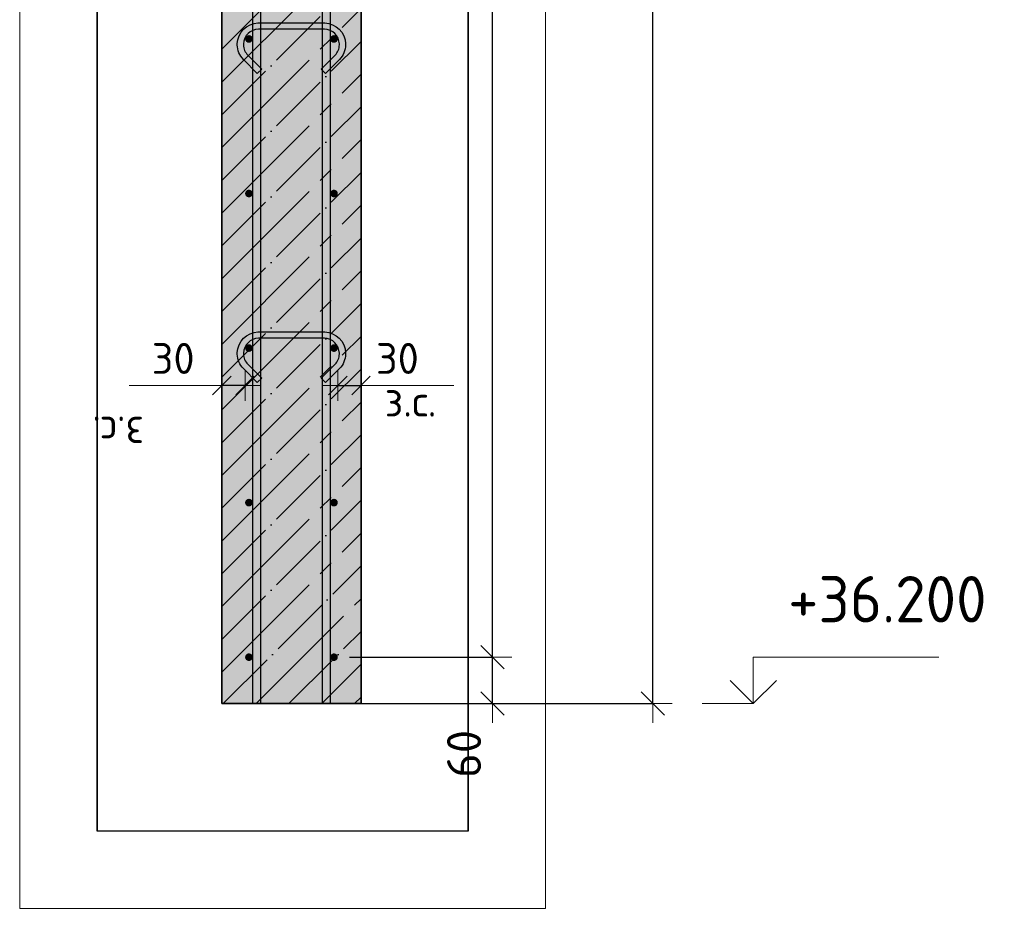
# Model space of a CAD drawing. Header units: millimetres. Extents: x -2995 to 60896, y -2809 to 57831.
# Tile 133 of 169: x 38400 to 39673, y 34330 to 35480. Entities that reach past the tile are written whole.
import ezdxf

# ---------------------------------------------------------------- set-up
doc = ezdxf.new("R2010")
doc.units = ezdxf.units.MM
doc.header["$PDMODE"] = 65
doc.linetypes.add('______11', pattern=[100, 80, -10, 0, -10])
doc.linetypes.add('______5', pattern=[220, 160, -20, 20, -20])
for name, color, linetype, lineweight in [('Standard', 7, 'Continuous', 25), ('Арм.стержн. вертикальными 1', 22, 'Continuous', 35), ('Арм.стержн.горизонт. 1', 180, 'Continuous', 35), ('Высотная отметки_ общее', 7, 'Continuous', 13), ('Размерная линия_ общее', 7, 'Continuous', 13), ('Размерная линия_ общее_1', 7, 'Continuous', 13)]:
    doc.layers.add(name, color=color, linetype=linetype, lineweight=lineweight)
doc.layers.add('Арм.стержн.Стяжки', color=7, linetype='Continuous', lineweight=35, true_color=0x501e0f)
doc.styles.add('ISOCPEUR', font='ISOCPEUR')
doc.dimstyles.new('DIMSTYLE_3', dxfattribs={"dimtxt": 44, "dimasz": 50, "dimexe": 0, "dimexo": 0, "dimgap": 22, "dimtad": 2, "dimdec": 0, "dimrnd": 5, "dimzin": 12, "dimdsep": 46, "dimtxsty": 'ISOCPEUR', "dimblk1": 'ALL_ML_STRICH', "dimblk2": 'ALL_ML_STRICH', "dimsah": 1, "dimcen": 0, "dimclrd": 7, "dimclre": 256, "dimclrt": 7, "dimadec": 0, "dimazin": 0, "dimtfac": 1, "dimtdec": 0, "dimtix": 1, "dimtmove": 2, "dimatfit": 3, "dimfxl": 0, "dimtvp": 1.2, "dimtzin": 0, "dimlwd": 0, "dimlwe": -3, "dimarcsym": 0})
doc.dimstyles.new('DIMSTYLE_5', dxfattribs={"dimtxt": 44, "dimasz": 50, "dimexe": 0, "dimexo": 0, "dimgap": 22, "dimtad": 2, "dimdec": 0, "dimrnd": 5, "dimzin": 12, "dimdsep": 46, "dimtxsty": 'ISOCPEUR', "dimblk1": 'ALL_ML_STRICH', "dimblk2": 'ALL_ML_STRICH', "dimsah": 1, "dimcen": 0, "dimclrd": 7, "dimclre": 256, "dimclrt": 7, "dimadec": 0, "dimazin": 0, "dimtfac": 1, "dimtdec": 0, "dimtix": 1, "dimtmove": 2, "dimatfit": 3, "dimfxl": 0, "dimtzin": 0, "dimlwd": 0, "dimlwe": -3, "dimarcsym": 0})
doc.dimstyles.new('DIMSTYLE_8', dxfattribs={"dimtxt": 40, "dimasz": 40, "dimexe": 0, "dimexo": 0.001, "dimgap": 20, "dimtad": 2, "dimdec": 0, "dimrnd": 5, "dimzin": 12, "dimdsep": 46, "dimtxsty": 'ISOCPEUR', "dimblk1": 'ALL_ML_STRICH', "dimblk2": 'ALL_ML_STRICH', "dimsah": 1, "dimcen": 0, "dimse1": 1, "dimse2": 1, "dimclrd": 7, "dimclre": 256, "dimclrt": 7, "dimadec": 0, "dimazin": 0, "dimtfac": 1, "dimtdec": 0, "dimtix": 1, "dimtmove": 2, "dimatfit": 3, "dimfxl": 0, "dimtvp": 1.2, "dimtzin": 0, "dimlwd": 0, "dimlwe": -3, "dimarcsym": 0})

# ---------------------------------------------------------------- blocks, each defined once
blk = doc.blocks.new('ALL_ML_STRICH')
at = {"color": 0, "linetype": 'ByBlock', "lineweight": -2}
for p, q in [((-0.3, -0.3), (0.3, 0.3)), ((0, -0.5), (0, 0.5)), ((-1, 0), (0.5, 0))]:
    blk.add_line(p, q, dxfattribs=at)
blk = doc.blocks.new('*D246')
at = {"layer": 'DEFPOINTS', "color": 7, "linetype": 'Continuous', "lineweight": 13, "transparency": 33554687}
for p in [(38811.2, 35006.4), (38811.2, 34997.7), (38841.2, 34997.7)]:
    blk.add_point(p, dxfattribs=at)
at = {"layer": 'Размерная линия_ общее_1', "color": 7, "linetype": 'Continuous', "lineweight": -2, "transparency": 33554687}
blk.add_line((38811.2, 35006.4), (38841.2, 35006.4), dxfattribs=at)
at = {"layer": 'Размерная линия_ общее_1', "color": 7, "linetype": 'Continuous', "lineweight": 13, "transparency": 33554687, "xscale": 40, "yscale": 40, "zscale": 40, "rotation": 180}
blk.add_blockref('ALL_ML_STRICH', (38811.2, 35006.4), dxfattribs=at)
at = {"layer": 'Размерная линия_ общее_1', "color": 7, "linetype": 'Continuous', "lineweight": 13, "transparency": 33554687, "xscale": 40, "yscale": 40, "zscale": 40}
blk.add_blockref('ALL_ML_STRICH', (38841.2, 35006.4), dxfattribs=at)
at = {"layer": 'Размерная линия_ общее_1', "color": 7, "linetype": 'Continuous', "lineweight": 13, "transparency": 33554687, "insert": (38888.2, 35041.4), "char_height": 40, "width": 80, "attachment_point": 5, "style": 'ISOCPEUR'}
blk.add_mtext('\\A1;{30}', dxfattribs=at)
at = {"layer": 'Размерная линия_ общее_1', "color": 7, "linetype": 'Continuous', "lineweight": 13, "transparency": 33554687, "insert": (38871.7, 35006.2), "char_height": 40, "width": 2, "attachment_point": 1, "line_spacing_factor": 0.60241, "style": 'ISOCPEUR'}
blk.add_mtext('з.с.', dxfattribs=at)
blk = doc.blocks.new('*D247')
at = {"layer": 'DEFPOINTS', "color": 7, "linetype": 'Continuous', "lineweight": 13, "transparency": 33554687}
for p in [(38691.2, 35006.4), (38661.2, 34997.7), (38691.2, 34997.7)]:
    blk.add_point(p, dxfattribs=at)
at = {"layer": 'Размерная линия_ общее_1', "color": 7, "linetype": 'Continuous', "lineweight": -2, "transparency": 33554687}
blk.add_line((38691.2, 35006.4), (38661.2, 35006.4), dxfattribs=at)
at = {"layer": 'Размерная линия_ общее_1', "color": 7, "linetype": 'Continuous', "lineweight": 13, "transparency": 33554687, "xscale": 40, "yscale": 40, "zscale": 40}
for p, rotation in [((38661.2, 35006.4), 180), ((38691.2, 35006.4), 360)]:
    blk.add_blockref('ALL_ML_STRICH', p, dxfattribs=dict(at, rotation=rotation))
at = {"layer": 'Размерная линия_ общее_1', "color": 7, "linetype": 'Continuous', "lineweight": 13, "transparency": 33554687, "insert": (38598.2, 35041.4), "char_height": 40, "width": 80, "attachment_point": 5, "style": 'ISOCPEUR'}
blk.add_mtext('\\A1;{30}', dxfattribs=at)
at = {"layer": 'Размерная линия_ общее_1', "color": 7, "linetype": 'Continuous', "lineweight": 13, "transparency": 33554687, "insert": (38560.7, 34926.2), "char_height": 40, "width": 2, "attachment_point": 1, "rotation": 180, "line_spacing_factor": 0.60241, "style": 'ISOCPEUR'}
blk.add_mtext('з.с.', dxfattribs=at)
blk = doc.blocks.new('*D252')
at = {"layer": 'DEFPOINTS', "color": 7, "linetype": 'Continuous', "lineweight": 13, "transparency": 33554687}
for p in [(38841.2, 37714.8), (38889.2, 34594.8), (39218.5, 34594.8)]:
    blk.add_point(p, dxfattribs=at)
at = {"layer": 'Размерная линия_ общее', "color": 253, "linetype": 'Continuous', "lineweight": -2, "true_color": 0xa0a0a0, "transparency": 33554687}
for p, q in [((38861.2, 37714.8), (39218.5, 37714.8)), ((38909.2, 34594.8), (39218.5, 34594.8))]:
    blk.add_line(p, q, dxfattribs=at)
at = {"layer": 'Размерная линия_ общее', "color": 7, "linetype": 'Continuous', "lineweight": -2, "transparency": 33554687}
blk.add_line((39218.5, 34594.8), (39218.5, 37714.8), dxfattribs=at)
at = {"layer": 'Размерная линия_ общее', "color": 7, "linetype": 'Continuous', "lineweight": 13, "transparency": 33554687, "xscale": 50, "yscale": 50, "zscale": 50}
for p, rotation in [((39218.5, 37714.8), 90), ((39218.5, 34594.8), 270)]:
    blk.add_blockref('ALL_ML_STRICH', p, dxfattribs=dict(at, rotation=rotation))
at = {"layer": 'Размерная линия_ общее', "color": 7, "linetype": 'Continuous', "lineweight": 13, "transparency": 33554687, "insert": (39181.5, 36161.4), "char_height": 44, "width": 176, "attachment_point": 5, "rotation": 90, "style": 'ISOCPEUR'}
blk.add_mtext('\\A1;{3120}', dxfattribs=at)
blk = doc.blocks.new('COMPLEX_ELEVATIONDIM_9')
at = {"layer": 'Высотная отметки_ общее', "color": 7, "linetype": 'Continuous', "lineweight": 13, "transparency": 33554687}
for p, q in [((39348.5, 34594.8), (39348.5, 34654.8)), ((39348.5, 34654.8), (39588.5, 34654.8)), ((39348.5, 34594.8), (39318.5, 34624.8)), ((39348.5, 34594.8), (39378.5, 34624.8)), ((39348.5, 34594.8), (39348.5, 34594.8)), ((39348.5, 34594.8), (39348.5, 34594.8)), ((39348.5, 34594.8), (39348.5, 34594.8)), ((39348.5, 34594.8), (39348.5, 34594.8))]:
    blk.add_line(p, q, dxfattribs=at)
blk.add_lwpolyline([(39348.5, 34594.8), (39288.5, 34594.8), (39288.5, 34594.8), (39282.3, 34594.8)], dxfattribs=at)
at = {"layer": 'Высотная отметки_ общее', "color": 7, "linetype": 'Continuous', "lineweight": 13, "transparency": 33554687, "insert": (39393.5, 34699.8), "char_height": 60, "width": 298.477, "attachment_point": 7, "style": 'ISOCPEUR'}
blk.add_mtext('\\W0.96;+36.200', dxfattribs=at)
blk = doc.blocks.new('*D256')
at = {"layer": 'DEFPOINTS', "color": 7, "linetype": 'Continuous', "lineweight": 13, "transparency": 33554687}
for p in [(38806.2, 34654.8), (38787.1, 34594.8), (39011.2, 34594.8)]:
    blk.add_point(p, dxfattribs=at)
at = {"layer": 'Размерная линия_ общее', "color": 253, "linetype": 'Continuous', "lineweight": -2, "true_color": 0xa0a0a0, "transparency": 33554687}
for p, q in [((38826.2, 34654.8), (39011.2, 34654.8)), ((38807.1, 34594.8), (39011.2, 34594.8))]:
    blk.add_line(p, q, dxfattribs=at)
at = {"layer": 'Размерная линия_ общее', "color": 7, "linetype": 'Continuous', "lineweight": -2, "transparency": 33554687}
blk.add_line((39011.2, 34594.8), (39011.2, 34654.8), dxfattribs=at)
at = {"layer": 'Размерная линия_ общее', "color": 7, "linetype": 'Continuous', "lineweight": 13, "transparency": 33554687, "xscale": 50, "yscale": 50, "zscale": 50}
for p, rotation in [((39011.2, 34654.8), 90), ((39011.2, 34594.8), 270)]:
    blk.add_blockref('ALL_ML_STRICH', p, dxfattribs=dict(at, rotation=rotation))
at = {"layer": 'Размерная линия_ общее', "color": 7, "linetype": 'Continuous', "lineweight": 13, "transparency": 33554687, "insert": (38974.4, 34529.7), "char_height": 44, "width": 88, "attachment_point": 5, "rotation": 90, "style": 'ISOCPEUR'}
blk.add_mtext('\\A1;{60}', dxfattribs=at)
blk = doc.blocks.new('*D257')
at = {"layer": 'DEFPOINTS', "color": 7, "linetype": 'Continuous', "lineweight": 13, "transparency": 33554687}
for p in [(38806.2, 37654.8), (38806.2, 34654.8), (39011.2, 34654.8)]:
    blk.add_point(p, dxfattribs=at)
at = {"layer": 'Размерная линия_ общее', "color": 253, "linetype": 'Continuous', "lineweight": -2, "true_color": 0xa0a0a0, "transparency": 33554687}
for p, q in [((38826.2, 37654.8), (39011.2, 37654.8)), ((38826.2, 34654.8), (39011.2, 34654.8))]:
    blk.add_line(p, q, dxfattribs=at)
at = {"layer": 'Размерная линия_ общее', "color": 7, "linetype": 'Continuous', "lineweight": -2, "transparency": 33554687}
blk.add_line((39011.2, 34654.8), (39011.2, 37654.8), dxfattribs=at)
at = {"layer": 'Размерная линия_ общее', "color": 7, "linetype": 'Continuous', "lineweight": 13, "transparency": 33554687, "xscale": 50, "yscale": 50, "zscale": 50}
for p, rotation in [((39011.2, 37654.8), 90), ((39011.2, 34654.8), 270)]:
    blk.add_blockref('ALL_ML_STRICH', p, dxfattribs=dict(at, rotation=rotation))
at = {"layer": 'Размерная линия_ общее', "color": 7, "linetype": 'Continuous', "lineweight": 13, "transparency": 33554687, "insert": (38952.2, 36006.8), "char_height": 44, "width": 2.2, "attachment_point": 1, "rotation": 90, "line_spacing_factor": 0.60241, "style": 'ISOCPEUR'}
blk.add_mtext('\\W0.91;15х200=3000', dxfattribs=at)

msp = doc.modelspace()

# ---------------------------------------------------------------- hatches: boundary and pattern name
at = {"layer": 'Арм.стержн.горизонт. 1', "linetype": 'Continuous', "lineweight": 50, "transparency": 33554687}
for points in [[(38701.2, 35454.8), (38700.8, 35456.7), (38699.8, 35458.3), (38698.1, 35459.4), (38696.2, 35459.8), (38694.3, 35459.4), (38692.7, 35458.3), (38691.6, 35456.7), (38691.2, 35454.8), (38691.6, 35452.9), (38692.7, 35451.3), (38694.3, 35450.2), (38696.2, 35449.8), (38698.1, 35450.2), (38699.8, 35451.3), (38700.8, 35452.9)], [(38811.2, 35454.8), (38810.8, 35456.7), (38809.8, 35458.3), (38808.1, 35459.4), (38806.2, 35459.8), (38804.3, 35459.4), (38802.7, 35458.3), (38801.6, 35456.7), (38801.2, 35454.8), (38801.6, 35452.9), (38802.7, 35451.3), (38804.3, 35450.2), (38806.2, 35449.8), (38808.1, 35450.2), (38809.8, 35451.3), (38810.8, 35452.9)], [(38701.2, 35254.8), (38700.8, 35256.7), (38699.8, 35258.3), (38698.1, 35259.4), (38696.2, 35259.8), (38694.3, 35259.4), (38692.7, 35258.3), (38691.6, 35256.7), (38691.2, 35254.8), (38691.6, 35252.9), (38692.7, 35251.3), (38694.3, 35250.2), (38696.2, 35249.8), (38698.1, 35250.2), (38699.8, 35251.3), (38700.8, 35252.9)], [(38811.2, 35254.8), (38810.8, 35256.7), (38809.8, 35258.3), (38808.1, 35259.4), (38806.2, 35259.8), (38804.3, 35259.4), (38802.7, 35258.3), (38801.6, 35256.7), (38801.2, 35254.8), (38801.6, 35252.9), (38802.7, 35251.3), (38804.3, 35250.2), (38806.2, 35249.8), (38808.1, 35250.2), (38809.8, 35251.3), (38810.8, 35252.9)], [(38701.2, 35054.8), (38700.8, 35056.7), (38699.8, 35058.3), (38698.1, 35059.4), (38696.2, 35059.8), (38694.3, 35059.4), (38692.7, 35058.3), (38691.6, 35056.7), (38691.2, 35054.8), (38691.6, 35052.9), (38692.7, 35051.3), (38694.3, 35050.2), (38696.2, 35049.8), (38698.1, 35050.2), (38699.8, 35051.3), (38700.8, 35052.9)], [(38811.2, 35054.8), (38810.8, 35056.7), (38809.8, 35058.3), (38808.1, 35059.4), (38806.2, 35059.8), (38804.3, 35059.4), (38802.7, 35058.3), (38801.6, 35056.7), (38801.2, 35054.8), (38801.6, 35052.9), (38802.7, 35051.3), (38804.3, 35050.2), (38806.2, 35049.8), (38808.1, 35050.2), (38809.8, 35051.3), (38810.8, 35052.9)], [(38701.2, 34854.8), (38700.8, 34856.7), (38699.8, 34858.3), (38698.1, 34859.4), (38696.2, 34859.8), (38694.3, 34859.4), (38692.7, 34858.3), (38691.6, 34856.7), (38691.2, 34854.8), (38691.6, 34852.9), (38692.7, 34851.3), (38694.3, 34850.2), (38696.2, 34849.8), (38698.1, 34850.2), (38699.8, 34851.3), (38700.8, 34852.9)], [(38811.2, 34854.8), (38810.8, 34856.7), (38809.8, 34858.3), (38808.1, 34859.4), (38806.2, 34859.8), (38804.3, 34859.4), (38802.7, 34858.3), (38801.6, 34856.7), (38801.2, 34854.8), (38801.6, 34852.9), (38802.7, 34851.3), (38804.3, 34850.2), (38806.2, 34849.8), (38808.1, 34850.2), (38809.8, 34851.3), (38810.8, 34852.9)], [(38701.2, 34654.8), (38700.8, 34656.7), (38699.8, 34658.3), (38698.1, 34659.4), (38696.2, 34659.8), (38694.3, 34659.4), (38692.7, 34658.3), (38691.6, 34656.7), (38691.2, 34654.8), (38691.6, 34652.9), (38692.7, 34651.3), (38694.3, 34650.2), (38696.2, 34649.8), (38698.1, 34650.2), (38699.8, 34651.3), (38700.8, 34652.9)], [(38811.2, 34654.8), (38810.8, 34656.7), (38809.8, 34658.3), (38808.1, 34659.4), (38806.2, 34659.8), (38804.3, 34659.4), (38802.7, 34658.3), (38801.6, 34656.7), (38801.2, 34654.8), (38801.6, 34652.9), (38802.7, 34651.3), (38804.3, 34650.2), (38806.2, 34649.8), (38808.1, 34650.2), (38809.8, 34651.3), (38810.8, 34652.9)]]:
    msp.add_hatch(color=4, dxfattribs=at).paths.add_polyline_path(points)
at = {"layer": 'Размерная линия_ общее', "linetype": 'Continuous', "lineweight": -3, "true_color": 0xc7c7c7, "transparency": 33554687}
msp.add_hatch(color=9, dxfattribs=at).paths.add_polyline_path([(38661.2, 37714.8), (38661.2, 34594.8), (38841.2, 34594.8), (38841.2, 37714.8)])

# ---------------------------------------------------------------- linework, layer by layer
at = {"color": 52, "linetype": 'Continuous', "lineweight": -3, "transparency": 33554687}
for p, q in [((38499.8, 34429.8), (38499.8, 39105.5)), ((38499.8, 39105.5), (38499.8, 34429.8)), ((38979.8, 34429.8), (38979.8, 39105.5)), ((38979.8, 39105.5), (38979.8, 34429.8)), ((38979.8, 34429.8), (38499.8, 34429.8)), ((38979.8, 34429.8), (38499.8, 34429.8))]:
    msp.add_line(p, q, dxfattribs=at)
at = {"layer": 'Standard', "color": 7, "linetype": 'Continuous', "lineweight": 13, "transparency": 33554687}
for p, q in [((38661.2, 35006.4), (38541.2, 35006.4)), ((38841.2, 35006.4), (38961.2, 35006.4))]:
    msp.add_line(p, q, dxfattribs=at)
msp.add_lwpolyline([(38399.8, 34329.8), (39079.8, 34329.8), (39079.8, 39205.5), (38399.8, 39205.5), (38399.8, 34329.8)], dxfattribs=at)
at = {"layer": 'Арм.стержн. вертикальными 1', "color": 4, "linetype": 'Continuous', "lineweight": 25, "transparency": 33554687}
for points in [[(38701.2, 34594.8), (38701.2, 38954.8), (38711.2, 38954.8), (38711.2, 34594.8), (38701.2, 34594.8)], [(38791.2, 34594.8), (38791.2, 38954.8), (38801.2, 38954.8), (38801.2, 34594.8), (38791.2, 34594.8)]]:
    msp.add_lwpolyline(points, dxfattribs=at)
at = {"layer": 'Арм.стержн.горизонт. 1', "color": 52, "linetype": 'Continuous', "lineweight": 25, "transparency": 33554687}
for p, q in [((38661.2, 34594.8), (38661.2, 34594.8)), ((38841.2, 34594.8), (38841.2, 34594.8))]:
    msp.add_line(p, q, dxfattribs=at)
at = {"layer": 'Арм.стержн.Стяжки', "color": 40, "linetype": 'Continuous', "lineweight": 25, "transparency": 33554687}
for points in [[(38707, 35410.3), (38689, 35428.3), (38687.3, 35430.2), (38685.8, 35432.4), (38684.4, 35434.6), (38683.3, 35436.9), (38682.5, 35439.4), (38681.8, 35441.9), (38681.4, 35444.5), (38681.2, 35447), (38681.2, 35449), (38681.9, 35453.9), (38683.6, 35458.9), (38686.2, 35463.6), (38689.4, 35467.5), (38693.3, 35470.7), (38697.9, 35473.3), (38703, 35475), (38707.9, 35475.7), (38794.5, 35475.7), (38799.4, 35475), (38804.5, 35473.3), (38809.2, 35470.7), (38813, 35467.5), (38816.2, 35463.6), (38818.9, 35458.9), (38820.5, 35453.9), (38821.2, 35449), (38821.2, 35447), (38821, 35444.5), (38820.6, 35441.9), (38820, 35439.4), (38819.1, 35436.9), (38818, 35434.6), (38816.7, 35432.4), (38815.1, 35430.2), (38813.5, 35428.3), (38795.4, 35410.3), (38789.8, 35415.9), (38807.6, 35433.8), (38808.9, 35435.2), (38810, 35436.7), (38810.9, 35438.3), (38811.7, 35440), (38812.3, 35441.7), (38812.8, 35443.5), (38813.1, 35445.4), (38813.2, 35447.3), (38813.2, 35448.4), (38812.7, 35452), (38811.5, 35455.7), (38809.6, 35459.1), (38807.4, 35461.8), (38804.6, 35464.1), (38801.3, 35465.9), (38797.6, 35467.2), (38794, 35467.7), (38708.5, 35467.7), (38704.8, 35467.2), (38701.2, 35465.9), (38697.8, 35464.1), (38695.1, 35461.8), (38692.8, 35459.1), (38690.9, 35455.7), (38689.7, 35452), (38689.2, 35448.4), (38689.2, 35447.3), (38689.4, 35445.4), (38689.7, 35443.5), (38690.1, 35441.7), (38690.7, 35440), (38691.5, 35438.3), (38692.5, 35436.7), (38693.6, 35435.2), (38694.8, 35433.8), (38712.7, 35415.9), (38707, 35410.3)], [(38707, 35010.3), (38689, 35028.3), (38687.3, 35030.2), (38685.8, 35032.4), (38684.4, 35034.6), (38683.3, 35036.9), (38682.5, 35039.4), (38681.8, 35041.9), (38681.4, 35044.5), (38681.2, 35047), (38681.2, 35049), (38681.9, 35053.9), (38683.6, 35058.9), (38686.2, 35063.6), (38689.4, 35067.5), (38693.3, 35070.7), (38697.9, 35073.3), (38703, 35075), (38707.9, 35075.7), (38794.5, 35075.7), (38799.4, 35075), (38804.5, 35073.3), (38809.2, 35070.7), (38813, 35067.5), (38816.2, 35063.6), (38818.9, 35058.9), (38820.5, 35053.9), (38821.2, 35049), (38821.2, 35047), (38821, 35044.5), (38820.6, 35041.9), (38820, 35039.4), (38819.1, 35036.9), (38818, 35034.6), (38816.7, 35032.4), (38815.1, 35030.2), (38813.5, 35028.3), (38795.4, 35010.3), (38789.8, 35015.9), (38807.6, 35033.8), (38808.9, 35035.2), (38810, 35036.7), (38810.9, 35038.3), (38811.7, 35040), (38812.3, 35041.7), (38812.8, 35043.5), (38813.1, 35045.4), (38813.2, 35047.3), (38813.2, 35048.4), (38812.7, 35052), (38811.5, 35055.7), (38809.6, 35059.1), (38807.4, 35061.8), (38804.6, 35064.1), (38801.3, 35065.9), (38797.6, 35067.2), (38794, 35067.7), (38708.5, 35067.7), (38704.8, 35067.2), (38701.2, 35065.9), (38697.8, 35064.1), (38695.1, 35061.8), (38692.8, 35059.1), (38690.9, 35055.7), (38689.7, 35052), (38689.2, 35048.4), (38689.2, 35047.3), (38689.4, 35045.4), (38689.7, 35043.5), (38690.1, 35041.7), (38690.7, 35040), (38691.5, 35038.3), (38692.5, 35036.7), (38693.6, 35035.2), (38694.8, 35033.8), (38712.7, 35015.9), (38707, 35010.3)]]:
    msp.add_lwpolyline(points, dxfattribs=at)
at = {"layer": 'Размерная линия_ общее', "color": 7, "linetype": 'Continuous', "lineweight": 35, "transparency": 33554687}
for p, q in [((38661.2, 37714.8), (38661.2, 34594.8)), ((38841.2, 34594.8), (38841.2, 37714.8)), ((38661.2, 34594.8), (38841.2, 34594.8))]:
    msp.add_line(p, q, dxfattribs=at)
at = {"layer": 'Размерная линия_ общее', "color": 253, "linetype": '______11', "lineweight": -3, "true_color": 0xababab, "transparency": 33554687}
for p, q in [((38661.2, 35441.4), (38841.2, 35621.4)), ((38661.2, 35356.6), (38841.2, 35536.6)), ((38661.2, 35271.7), (38841.2, 35451.7)), ((38661.2, 35186.9), (38841.2, 35366.9)), ((38661.2, 35102), (38841.2, 35282)), ((38661.2, 35017.2), (38841.2, 35197.2)), ((38661.2, 34932.3), (38841.2, 35112.3)), ((38661.2, 34847.5), (38841.2, 35027.5)), ((38661.2, 34762.6), (38841.2, 34942.6)), ((38661.2, 34677.8), (38841.2, 34857.8)), ((38663.1, 34594.8), (38841.2, 34772.9)), ((38748, 34594.8), (38841.2, 34688.1)), ((38832.8, 34594.8), (38841.2, 34603.2))]:
    msp.add_line(p, q, dxfattribs=at)
at = {"layer": 'Размерная линия_ общее', "color": 253, "linetype": '______5', "lineweight": -3, "true_color": 0xababab, "transparency": 33554687}
for p, q in [((38661.2, 35399), (38841.2, 35579)), ((38661.2, 35314.2), (38841.2, 35494.2)), ((38661.2, 35229.3), (38841.2, 35409.3)), ((38661.2, 35144.5), (38841.2, 35324.5)), ((38661.2, 35059.6), (38841.2, 35239.6)), ((38661.2, 34974.8), (38841.2, 35154.8)), ((38661.2, 34889.9), (38841.2, 35069.9)), ((38661.2, 34805), (38841.2, 34985)), ((38661.2, 34720.2), (38841.2, 34900.2)), ((38661.2, 34635.3), (38841.2, 34815.3)), ((38705.5, 34594.8), (38841.2, 34730.5)), ((38790.4, 34594.8), (38841.2, 34645.6))]:
    msp.add_line(p, q, dxfattribs=at)

# ---------------------------------------------------------------- block references
at = {"layer": 'Высотная отметки_ общее', "color": 7, "linetype": 'Continuous', "lineweight": 13, "transparency": 33554687}
msp.add_blockref('COMPLEX_ELEVATIONDIM_9', (0, 0), dxfattribs=at)

# ---------------------------------------------------------------- dimensions: what is measured, and where the dimension line sits
at = {"layer": 'Размерная линия_ общее', "color": 7, "linetype": 'Continuous', "lineweight": 13, "transparency": 33554687}
for base, p1, p2, dimstyle, picture, middle in [((39218.5, 37714.8), (38909.2, 34594.8), (38861.2, 37714.8), 'DIMSTYLE_5', '*D252', (39181.5, 36161.4)), ((39011.2, 34654.8), (38807.1, 34594.8), (38826.2, 34654.8), 'DIMSTYLE_3', '*D256', (38974.4, 34529.7))]:
    dim = msp.add_linear_dim(base=base, p1=p1, p2=p2, angle=90, dimstyle=dimstyle, override={"dimpost": '<>', "dimclrd": 7, "dimclre": 253, "dimclrt": 7, "dimlwd": 0, "dimlwe": 65533}, dxfattribs=at)
    dim.commit()
    dim.dimension.update_dxf_attribs({"geometry": picture, "text_midpoint": middle, "dimtype": 160})
dim = msp.add_linear_dim(base=(39011.2, 37654.8), p1=(38826.2, 34654.8), p2=(38826.2, 37654.8), angle=90, text='\\W0.91;15х200=3000', dimstyle='DIMSTYLE_5', override={"dimpost": '<>', "dimclrd": 7, "dimclre": 253, "dimclrt": 7, "dimlwd": 0, "dimlwe": 65533}, dxfattribs=at)
dim.commit()
dim.dimension.update_dxf_attribs({"geometry": '*D257', "text_midpoint": (38989.2, 36154.8), "dimtype": 160})
at = {"layer": 'Размерная линия_ общее_1', "color": 7, "linetype": 'Continuous', "lineweight": 13, "transparency": 33554687}
dim = msp.add_linear_dim(base=(38661.2, 35006.4), p1=(38691.2, 34997.7), p2=(38661.2, 34997.7), angle=180, text='<>\\Xз.с.', dimstyle='DIMSTYLE_8', override={"dimpost": '<>', "dimclrd": 7, "dimclre": 253, "dimclrt": 7, "dimlwd": 0, "dimlwe": 65533}, dxfattribs=at)
dim.commit()
dim.dimension.update_dxf_attribs({"geometry": '*D247', "text_midpoint": (38598.2, 35041.4), "dimtype": 160})
dim = msp.add_linear_dim(base=(38841.2, 35006.4), p1=(38811.2, 34997.7), p2=(38841.2, 34997.7), text='<>\\Xз.с.', dimstyle='DIMSTYLE_8', override={"dimpost": '<>', "dimclrd": 7, "dimclre": 253, "dimclrt": 7, "dimlwd": 0, "dimlwe": 65533}, dxfattribs=at)
dim.commit()
dim.dimension.update_dxf_attribs({"geometry": '*D246', "text_midpoint": (38888.2, 35041.4), "dimtype": 160})

doc.saveas('drawing.dxf')
